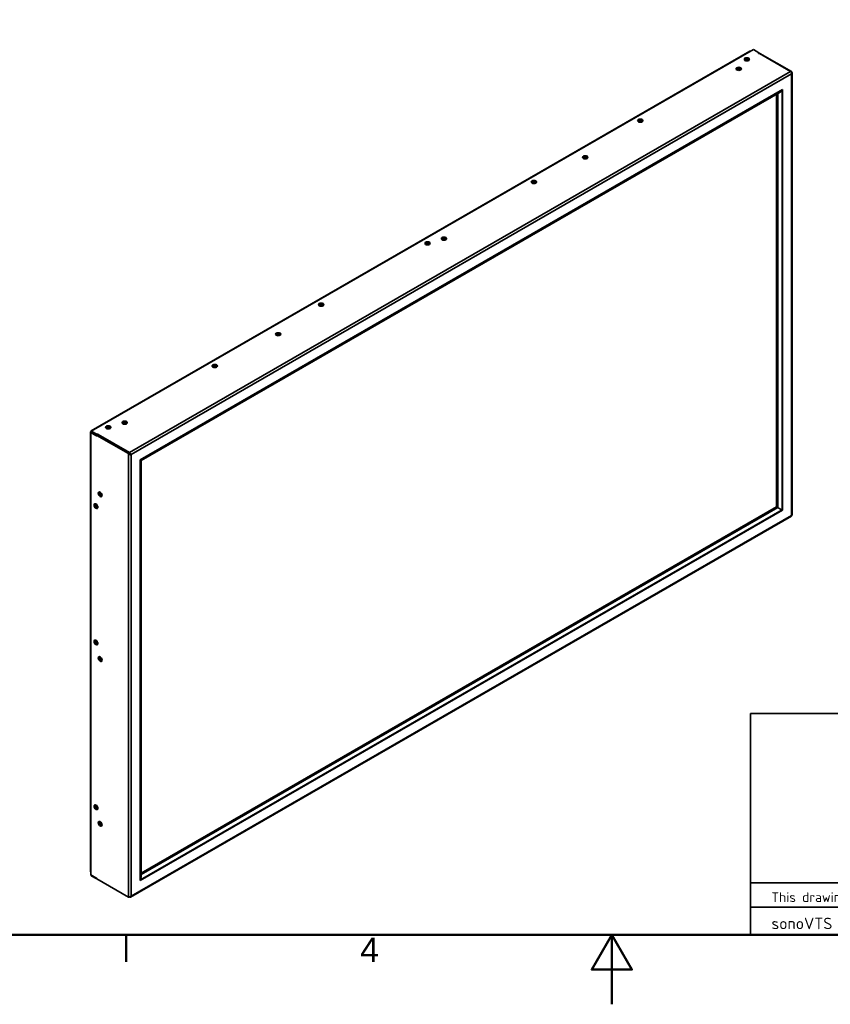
# Model space of a CAD drawing. Header units: millimetres. Extents: x 0 to 3360, y 0 to 2376.
# Tile 10 of 19: x 997 to 1932, y 0 to 1135. Entities that reach past the tile are written whole.
import ezdxf

# ---------------------------------------------------------------- set-up
doc = ezdxf.new("R2010")
doc.units = ezdxf.units.MM
doc.header["$LTSCALE"] = 8
for name, color, linetype, lineweight in [('Rahmen_0', 7, 'Continuous', 50), ('Rahmen_2', 7, 'Continuous', 50), ('Sichtbare Kanten(ISO)', 7, 'Continuous', 35), ('Sichtbare tangentiale Kanten(ISO)', 7, 'Continuous', 35), ('Skizziergeometrie(ISO)', 7, 'Continuous', 35), ('Symbole(ISO)', 7, 'Continuous', 18)]:
    doc.layers.add(name, color=color, linetype=linetype, lineweight=lineweight)
doc.styles.add('Aktuell-BSI', font='arial.ttf')
doc.styles.add('Aktuell-ISO', font='arial.ttf')
doc.styles.add('Textstil28', font='arial.ttf')
doc.styles.add('Textstil29', font='arial.ttf')
doc.styles.add('Textstil9', font='arial.ttf')

# ---------------------------------------------------------------- blocks, each defined once
blk = doc.blocks.new('Ränder Standardrahmen')
at = {"layer": 'Rahmen_0'}
blk.add_line((140, 10), (140, 6.1), dxfattribs=at)
at = {"layer": 'Rahmen_0', "flags": 128}
for points in [[(10, 10), (10, 287), (410, 287), (410, 10), (10, 10)], [(210, 0), (210, 10), (207.11, 5), (212.89, 5), (210, 10)]]:
    blk.add_lwpolyline(points, dxfattribs=at)
at = {"layer": 'Rahmen_2', "insert": (173.71, 6.1), "char_height": 3.5, "attachment_point": 7, "style": 'Aktuell-BSI'}
blk.add_mtext('4', dxfattribs=at)
blk = doc.blocks.new('Schriftfelder Kundenansicht englisch')
at = {"layer": 'Skizziergeometrie(ISO)'}
for p, q in [((89.84, 95.82), (269.84, 95.82)), ((89.84, 95.82), (89.84, 63.94)), ((123.34, 95.82), (123.34, 71.44)), ((159.96, 95.82), (159.96, 87.69)), ((196.59, 95.82), (196.59, 87.69)), ((233.21, 95.82), (233.21, 87.69)), ((269.84, 63.94), (269.84, 95.82)), ((123.34, 87.69), (269.84, 87.69)), ((196.59, 87.69), (196.59, 71.44)), ((196.59, 79.57), (269.84, 79.57)), ((269.84, 71.44), (89.84, 71.44)), ((89.84, 67.94), (269.84, 67.94)), ((89.84, 63.94), (269.84, 63.94))]:
    blk.add_line(p, q, dxfattribs=at)
at = {"layer": 'Symbole(ISO)', "color": 7, "style": 'Aktuell-ISO'}
for s, insert, char_height, width, attachment_point in [('\\fArial|b0|i0;\\H1.2500;Created by:', (124.84, 94.82), 1.25, 31.1332, 1), ('\\fArial|b0|i0;\\H1.2500;Approved by:', (161.46, 94.82), 1.25, 31.1332, 1), ('\\fArial|b0|i0;\\H1.2500;Released on:', (198.09, 94.82), 1.25, 31.1332, 1), ('\\fArial|b0|i0;\\H1.2500;Drawing number:', (234.71, 94.82), 1.25, 31.1332, 1), ('\\fArial|b0|i0;\\H1.2500;Model name:', (124.84, 86.69), 1.25, 31.1332, 1), ('\\fArial|b0|i0;\\H1.2500;Article number:', (198.09, 86.69), 1.25, 31.1332, 1), ('\\fArial|b0|i0;\\H1.2500;Dokument type:', (198.09, 78.57), 1.25, 31.1332, 1), ('\\fISOCPEUR|b0|i0;\\H1.4000;This drawing may neither be copied nor made accessible to third parties without prior written approval of sonoVTS GmbH.', (92.84, 69.17), 1.4, 243.7378, 4)]:
    blk.add_mtext(s, dxfattribs=dict(at, insert=insert, char_height=char_height, width=width, attachment_point=attachment_point))
at = {"layer": 'Symbole(ISO)', "color": 7, "insert": (92.84, 65.34), "char_height": 1.65, "attachment_point": 4, "style": 'Aktuell-ISO'}
blk.add_mtext('\\fISOCPEUR|b0|i0;\\H1.6500;sonoVTS GmbH\\fISOCPEUR|b0|i0;\\H1.6500;  headquarters: Kapellenstrasse 11  85622 Feldkirchen         branch Hohenkammer: Am Königholz Ost 4  85411 Hohenkammer            www.sonovts.de', dxfattribs=at)
at = {"layer": 'Symbole(ISO)', "color": 7}
for tag, p, height, style in [('KONSTRUKTEUR_001', (124.56, 89.7), 3, 'Textstil28'), ('KONTROLLIERT_VON_001', (161.19, 89.7), 3, 'Textstil28'), ('KONTROLLDATUM_001', (197.96, 89.68), 3, 'Textstil28'), ('DATEINAME_001', (234.55, 89.22), 1.5, 'Textstil29'), ('Artikelnummer_001', (198.09, 81.05), 3.5, 'Textstil9'), ('BAUTEILNUMMER_001', (124.46, 79.19), 3.5, 'Textstil9'), ('costumers_view_001', (197.92, 73.45), 3, 'Textstil28')]:
    blk.add_attdef(tag, p, '', height=height, dxfattribs=dict(at, style=style))

msp = doc.modelspace()

# ---------------------------------------------------------------- linework, layer by layer
at = {"layer": 'Sichtbare Kanten(ISO)'}
for p, q in [((1079.67, 660.52), (1843.28, 1100.25)), ((1839.2, 1098.2), (1079.67, 660.81)), ((1843.28, 1100.25), (1849.64, 1096.59)), ((1849.64, 1096.26), (1849.29, 1096.06)), ((1849.76, 1095.69), (1849.76, 1096.42)), ((1849.79, 1095.84), (1849.76, 1095.86)), ((1850.16, 1095.63), (1886.13, 1074.92)), ((1850.2, 1095.61), (1850.68, 1095.89)), ((1887.22, 1074.94), (1850.88, 1095.87)), ((1887.22, 1074.94), (1886.56, 1074.56)), ((1886.8, 1074.24), (1887.68, 1074.13)), ((1886.96, 1073.96), (1887.68, 1074.13)), ((1887.84, 1073.3), (1887.14, 1073.53)), ((1887.19, 1073.3), (1887.84, 1073.3)), ((1887.84, 1073.3), (1887.22, 1073.16)), ((1887.68, 1072.6), (1887.27, 1072.7)), ((1887.68, 1072.6), (1887.27, 1072.64)), ((1887.84, 1073.3), (1887.84, 563.82)), ((1876.79, 1054.02), (1135.96, 627.4)), ((1136.46, 627.13), (1876.29, 1053.17)), ((1137.09, 626.76), (1873.99, 1051.11)), ((1870.07, 573.25), (1870.07, 1048.85)), ((1870.07, 573.25), (1870.07, 1048.85)), ((1871.48, 572.43), (1871.48, 1049.67)), ((1875.8, 1053.45), (1876.29, 1053.17)), ((1875.8, 1053.45), (1876.29, 1053.17)), ((1876.29, 569.65), (1876.29, 1053.17)), ((1876.79, 569.38), (1876.79, 1054.02)), ((1648.5, 974.4), (1648.5, 976.02)), ((1649.92, 976.06), (1649.92, 974.37)), ((1650.27, 975.98), (1650.27, 974.43)), ((1647.44, 975.48), (1647.44, 974.71)), ((1651.33, 974.78), (1651.33, 975.3)), ((1590.52, 946), (1590.52, 945.83)), ((1590.87, 945.95), (1590.87, 945.86)), ((1466.78, 875.3), (1466.78, 875.21)), ((1467.84, 875.18), (1467.84, 875.35)), ((1484.81, 880.81), (1484.81, 881.88)), ((1486.22, 882.3), (1486.22, 880.55)), ((1486.58, 882.31), (1486.58, 880.54)), ((1487.64, 880.68), (1487.64, 882.1)), ((1294.24, 772.07), (1294.24, 770.56)), ((1294.6, 772.16), (1294.6, 770.5)), ((1295.66, 770.47), (1295.66, 772.2)), ((1297.07, 771.66), (1297.07, 770.8)), ((1116.41, 669.69), (1116.41, 668.87)), ((1116.76, 669.94), (1116.76, 668.74)), ((1117.82, 668.53), (1117.82, 670.26)), ((1119.23, 670.14), (1119.23, 668.61)), ((1119.59, 670.01), (1119.59, 668.69)), ((1078.88, 659.45), (1078.88, 153.1)), ((1079.71, 659.27), (1079.14, 658.95)), ((1079.14, 658.95), (1085.12, 655.5)), ((1079.14, 149.21), (1079.14, 658.95)), ((1079.49, 660), (1079.67, 659.9)), ((1086.03, 656.85), (1079.67, 660.52)), ((1079.67, 660.52), (1079.67, 659.29)), ((1079.67, 659.29), (1086.03, 655.63)), ((1085.93, 654.96), (1085.93, 655.36)), ((1086.01, 655.55), (1087.07, 656.16)), ((1086.21, 655.53), (1122.56, 634.6)), ((1086.95, 657.06), (1086.6, 656.85)), ((1123.62, 635.21), (1087.27, 656.14)), ((1087.57, 655.97), (1087.57, 656.72)), ((1123.65, 635.84), (1087.69, 656.55)), ((1123.65, 635.1), (1123.65, 635.84)), ((1122.56, 634.6), (1123.62, 635.21)), ((1122.56, 634.6), (1123.81, 634.71)), ((1123.24, 633.91), (1123.81, 634.71)), ((1123.78, 634.78), (1124.25, 635.4)), ((1123.81, 634.71), (1124.04, 633.46)), ((1123.88, 634.59), (1124.25, 635.4)), ((1124.04, 634.33), (1124.85, 633.32)), ((1124.04, 633.46), (1124.04, 634.33)), ((1124.25, 635.4), (1124.07, 634.37)), ((1124.07, 634.37), (1124.82, 634.8)), ((1124.27, 634.12), (1125.53, 633.5)), ((1124.27, 634.12), (1124.85, 633.32)), ((1124.82, 634.8), (1124.28, 634.23)), ((1125.26, 634.13), (1124.28, 634.23)), ((1125.26, 634.13), (1124.47, 634.11)), ((1125.53, 633.5), (1124.47, 634.11)), ((1135.96, 627.4), (1135.96, 142.76)), ((1136.46, 627.13), (1135.97, 627.41)), ((1135.97, 627.41), (1136.46, 627.13)), ((1136.46, 143.61), (1136.46, 627.13)), ((1137.09, 146.62), (1137.09, 626.76)), ((1135.96, 142.76), (1876.79, 569.38)), ((1876.29, 569.65), (1136.46, 143.61)), ((1137.09, 151.15), (1870.07, 573.25)), ((1137.09, 151.15), (1870.07, 573.25)), ((1871.48, 572.43), (1137.09, 149.52)), ((1876.29, 569.67), (1876.79, 569.38)), ((1124.81, 123.53), (1887.06, 562.48)), ((1085.12, 145.76), (1079.14, 149.21)), ((1079.67, 148.9), (1079.67, 148.24)), ((1079.67, 148.24), (1086.03, 144.58)), ((1085.32, 145.74), (1085.59, 145.9)), ((1085.93, 144.97), (1085.93, 145.38)), ((1122.56, 123.55), (1086.21, 144.48)), ((1135.96, 143.9), (1136.46, 143.61)), ((1136.46, 143.61), (1135.96, 143.9)), ((1123.36, 123.74), (1123.65, 123.57)), ((1123.65, 123.57), (1123.65, 123.82)), ((1124.25, 123.39), (1124.01, 123.96)), ((1124.25, 123.39), (1124.07, 123.99)), ((1124.38, 124.09), (1124.82, 123.53)), ((1124.82, 123.53), (1124.47, 124.13)), ((1124.59, 124.18), (1124.82, 123.53)), ((1124.92, 124.34), (1125.26, 123.98))]:
    msp.add_line(p, q, dxfattribs=at)
for centre, major_axis, ratio in [((1835.67, 1088.95), (-3.05, 0), 0.5758617), ((1826.34, 1078.04), (-3.05, 0), 0.5758617), ((1712.85, 1018.22), (-3.05, 0), 0.5758617), ((1649.32, 976.1), (-3.05, 0), 0.5758617), ((1590.17, 947.57), (-3.05, 0), 0.5758617), ((1467.48, 876.92), (-3.05, 0), 0.5758617), ((1486.43, 882.3), (-3.05, 0), 0.5758617), ((1344.8, 806.27), (-3.05, 0), 0.5758617), ((1295.27, 772.21), (-3.05, 0), 0.5758617), ((1222.12, 735.63), (-3.05, 0), 0.5758617), ((1118.24, 670.27), (-3.05, 0), 0.5758617), ((1099.29, 664.9), (-3.05, 0), 0.5758617), ((1089.96, 587.68), (-1.52, 2.64), 0.5780931), ((1085.15, 574.1), (-1.52, 2.64), 0.5780931), ((1085.15, 416.97), (-1.52, 2.64), 0.5780931), ((1089.96, 397.85), (-1.52, 2.64), 0.5780931), ((1085.15, 227.13), (-1.52, 2.64), 0.5780931), ((1089.96, 208.01), (-1.52, 2.64), 0.5780931)]:
    msp.add_ellipse(centre, major_axis=major_axis, ratio=ratio, dxfattribs=at)
for centre, major_axis, ratio, start_param, end_param in [((1835.67, 1088.75), (-3.05, 0), 0.5758617, 3.1998097, 6.2249683), ((1835.67, 1088.01), (2.15, 0), 0.5758617, 5.9921494, 9.7158138), ((1849.57, 1095.89), (-0.4, 0), 0.5758617, 5.4977871, 8.254983), ((1849.36, 1096.42), (0.4, 0), 0.5758617, 5.4977871, 7.0685835), ((1849.88, 1095.47), (-0.4, 0), 0.5758617, 3.9269908, 5.1133904), ((1849.79, 1095.52), (0.2, -0.347), 0.5780931, 1.7621852, 2.3581282), ((1850.88, 1095.54), (-0.2, 0.347), 0.5780931, 5.4997209, 6.2831853), ((1826.34, 1077.83), (-3.05, 0), 0.5758617, 3.1998097, 6.2249683), ((1826.34, 1077.1), (2.15, 0), 0.5758617, 5.9921494, 9.7158138), ((1826.34, 1076.81), (-2.15, 0), 0.5758617, 3.2574078, 6.1673701), ((1835.67, 1087.72), (-2.15, 0), 0.5758617, 3.2574078, 6.1673701), ((1835.67, 1087.4), (2.12, 0), 0.5758617, 0.2289107, 2.9126819), ((1835.67, 1086.17), (2.13, 0), 0.5758617, 1.125341, 2.0162516), ((1886.13, 1073.21), (0.97, -1.86), 0.5472732, 1.9888759, 2.381575), ((1886.1, 1073.19), (0.76, -1.98), 0.5225166, 1.6534006, 2.0460997), ((1885.89, 1073.07), (-0.53, 2.08), 0.6181876, 4.4925406, 4.8852396), ((1885.74, 1074.09), (-1.71, 1.79), 0.6816546, 4.1552312, 4.5479303), ((1885.89, 1073.07), (-0.43, 2.12), 0.6186871, 4.1325732, 4.5252723), ((1885.74, 1072.98), (-2.09, -0.27), 0.6437366, 2.2745721, 2.6672711), ((1885.74, 1073.66), (-1.6, 1.62), 0.8421217, 3.8476089, 4.2403079), ((1885.74, 1073.07), (-2.01, -0.75), 0.8162265, 2.4533819, 2.846081), ((1874, 1056.31), (-3.19, -5.51), 0.5769785, 0.7844313, 1.3208653), ((1874, 1056.31), (-3.19, -5.51), 0.5769785, 0.7844313, 1.3208653), ((1712.85, 1018.02), (-3.05, 0), 0.5758617, 3.1998097, 6.2249683), ((1712.85, 1017.28), (2.15, 0), 0.5758617, 5.9921494, 9.7158138), ((1712.85, 1016.99), (-2.15, 0), 0.5758617, 3.2574078, 6.1673701), ((1712.85, 1016.67), (2.13, 0), 0.5758617, 0.2289107, 2.9126819), ((1712.85, 1015.44), (2.13, 0), 0.5758617, 1.125341, 2.0162516), ((1649.32, 975.89), (-3.05, 0), 0.5758617, 3.1998097, 6.2249683), ((1649.32, 975.16), (2.15, 0), 0.5758617, 5.9921494, 9.7158138), ((1649.32, 974.87), (-2.15, 0), 0.5758617, 3.2574078, 6.1673701), ((1590.17, 947.37), (-3.05, 0), 0.5758617, 3.1998097, 6.2249683), ((1590.17, 946.63), (2.15, 0), 0.5758617, 5.9921494, 9.7158138), ((1590.17, 946.35), (-2.15, 0), 0.5758617, 3.2574078, 6.1673701), ((1590.17, 946.02), (2.13, 0), 0.5758617, 0.2289107, 2.9126819), ((1590.17, 944.79), (2.12, 0), 0.5758617, 1.125341, 2.0162516), ((1467.48, 876.72), (-3.05, 0), 0.5758617, 3.1998097, 6.2249683), ((1467.48, 875.98), (2.15, 0), 0.5758617, 5.9921494, 9.7158138), ((1467.48, 875.7), (-2.15, 0), 0.5758617, 3.2574078, 6.1673701), ((1467.48, 875.37), (2.13, 0), 0.5758617, 0.2289107, 2.9126819), ((1467.48, 874.14), (2.12, 0), 0.5758617, 1.125341, 2.0162516), ((1486.43, 882.09), (-3.05, 0), 0.5758617, 3.1998097, 6.2249683), ((1486.43, 881.36), (2.15, 0), 0.5758617, 5.9921494, 9.7158138), ((1486.43, 881.07), (-2.15, 0), 0.5758617, 3.2574078, 6.1673701), ((1344.8, 806.07), (-3.05, 0), 0.5758617, 3.1998097, 6.2249683), ((1344.8, 805.33), (2.15, 0), 0.5758617, 5.9921494, 9.7158138), ((1344.8, 805.05), (-2.15, 0), 0.5758617, 3.2574078, 6.1673701), ((1344.8, 804.72), (2.12, 0), 0.5758617, 0.2289107, 2.9126819), ((1344.8, 803.5), (2.13, 0), 0.5758617, 1.125341, 2.0162516), ((1295.27, 772.01), (-3.05, 0), 0.5758617, 3.1998097, 6.2249683), ((1295.27, 771.27), (2.15, 0), 0.5758617, 5.9921494, 9.7158138), ((1295.27, 770.99), (-2.15, 0), 0.5758617, 3.2574078, 6.1673701), ((1222.12, 735.42), (-3.05, 0), 0.5758617, 3.1998097, 6.2249683), ((1222.12, 734.69), (2.15, 0), 0.5758617, 5.9921494, 9.7158138), ((1222.12, 734.4), (-2.15, 0), 0.5758617, 3.2574078, 6.1673701), ((1222.12, 734.07), (2.13, 0), 0.5758617, 0.2289107, 2.9126819), ((1222.12, 732.85), (2.12, 0), 0.5758617, 1.125341, 2.0162516), ((1118.24, 670.07), (-3.05, 0), 0.5758617, 3.1998097, 6.2249683), ((1118.24, 669.33), (2.15, 0), 0.5758617, 5.9921494, 9.7158138), ((1118.24, 669.05), (-2.15, 0), 0.5758617, 3.2574078, 6.1673701), ((1099.29, 664.69), (-3.05, 0), 0.5758617, 3.1998097, 6.2249683), ((1099.29, 663.96), (2.15, 0), 0.5758617, 5.9921494, 9.7158138), ((1099.29, 663.67), (-2.15, 0), 0.5758617, 3.2574078, 6.1673701), ((1099.29, 663.34), (2.12, 0), 0.5758617, 0.2289107, 2.9126819), ((1099.29, 662.12), (2.12, 0), 0.5758617, 1.125341, 2.0162516), ((1085.12, 655.18), (-0.2, 0.347), 0.5780931, 4.3133213, 5.4997209), ((1085.65, 655.12), (0.2, -0.347), 0.5780931, 4.3133213, 7.0705172), ((1086.21, 655.2), (-0.2, 0.347), 0.5780931, 5.4997209, 7.0705172), ((1086.32, 657.02), (0.4, 0), 0.5758617, 3.9269908, 5.4977871), ((1086.32, 655.79), (-0.4, 0), 0.5758617, 0.7853982, 0.9915076), ((1087.24, 656.9), (0.4, 0), 0.5758617, 5.8821839, 8.6393798), ((1087.27, 655.81), (-0.2, 0.347), 0.5780931, 5.4997209, 6.2831853), ((1087.97, 656.72), (-0.4, 0), 0.5758617, 5.8821839, 7.0685835), ((1123.65, 634.13), (1.13, -1.77), 0.6073427, 1.9365438, 2.3292429), ((1124.04, 635.03), (-1.9, 1.61), 0.5503182, 1.2221511, 1.6148502), ((1124.04, 635.03), (-1.94, 1.4), 0.5754518, 1.5716461, 1.9643451), ((1124.04, 635.45), (0.39, -1.36), 0.336149, 4.7965619, 5.189261), ((1124.04, 634.67), (0.579, -0.993), 0.1567747, 4.5822293, 4.9749284), ((1123.68, 634.14), (0.61, -0.291), 0.5836582, 1.1902833, 1.3571617), ((1124.04, 634.43), (-0.598, 0.585), 0.0912037, 1.6598008, 2.0524999), ((1124.04, 634.67), (-2.05, 0.87), 0.5115832, 1.7834426, 2.1761417), ((1123.77, 634.19), (0.69, -0.264), 0.382044, 0.8784122, 1.2711113), ((1123.77, 634.19), (-1.37, 1.62), 0.5659968, 4.6128148, 5.0055139), ((1124.04, 634.35), (-0.598, 0.171), 0.2953228, 2.0476002, 2.4402993), ((1123.89, 634.26), (-0.674, 0.297), 0.1945251, 3.7872125, 4.1799116), ((1123.89, 634.26), (-1.45, 1.58), 0.4907292, 4.2124792, 4.6051782), ((1124.04, 634.43), (-2.09, 0.28), 0.528969, 2.0346748, 2.4273739), ((1124.04, 634.35), (-1.38, 1.62), 0.4156852, 3.852544, 4.2452431), ((1132.59, 629.36), (-4.5, 2.6), 0.0016725, 3.142559, 3.6770598), ((1132.59, 629.36), (-4.5, 2.6), 0.0016725, 3.1425596, 3.6770599), ((1090.14, 587.78), (1.52, -2.64), 0.5780931, 3.1994728, 6.2253052), ((1090.77, 588.15), (-1.07, 1.86), 0.5780931, 5.9858061, 9.7221572), ((1091.02, 588.29), (1.07, -1.86), 0.5780931, 3.2567354, 6.1680426), ((1085.33, 574.2), (-1.52, 2.64), 0.5780931, 0.0578801, 3.0837125), ((1085.96, 574.57), (1.07, -1.86), 0.5780931, 2.8442135, 6.5805645), ((1086.21, 574.71), (-1.07, 1.86), 0.5780931, 0.1151427, 3.0264499), ((1086.49, 574.87), (-1.06, 1.84), 0.5780931, 0.227283, 2.9143097), ((1087.56, 575.48), (-1.06, 1.84), 0.5780931, 1.1072948, 2.0342979), ((1874, 570.97), (-4.5, 2.6), 0.0016725, 4.1788556, 5.3066628), ((1874, 570.97), (-4.5, 2.6), 0.0016725, 4.1788556, 5.3066628), ((1885.89, 564.23), (-1.2, 1.73), 0.4084652, 3.1093505, 3.5020496), ((1886.01, 564.3), (-1.05, 1.82), 0.4570382, 3.1414574, 3.1433911), ((1885.74, 564.06), (-2.1, 0.11), 0.4782847, 2.3810145, 2.7737136), ((1885.89, 564.23), (-1.22, 1.72), 0.3778331, 3.4999797, 3.8926788), ((1885.74, 564.06), (-2.1, 0.26), 0.2965875, 2.7859763, 3.1786753), ((1085.33, 417.07), (-1.52, 2.64), 0.5780931, 0.0578801, 3.0837125), ((1085.96, 417.43), (1.07, -1.86), 0.5780931, 2.8442135, 6.5805645), ((1086.21, 417.58), (-1.07, 1.86), 0.5780931, 0.1151427, 3.0264499), ((1086.49, 417.74), (-1.06, 1.84), 0.5780931, 0.227283, 2.9143097), ((1087.56, 418.35), (-1.06, 1.84), 0.5780931, 1.1072948, 2.0342979), ((1090.14, 397.95), (-1.52, 2.64), 0.5780931, 0.0578801, 3.0837125), ((1090.77, 398.31), (1.07, -1.86), 0.5780931, 2.8442135, 6.5805645), ((1091.02, 398.46), (-1.07, 1.86), 0.5780931, 0.1151427, 3.0264499), ((1085.33, 227.23), (-1.52, 2.64), 0.5780931, 0.0578801, 3.0837125), ((1085.96, 227.6), (1.07, -1.86), 0.5780931, 2.8442135, 6.5805645), ((1086.21, 227.74), (-1.07, 1.86), 0.5780931, 0.1151427, 3.0264499), ((1086.49, 227.91), (-1.06, 1.84), 0.5780931, 0.227283, 2.9143097), ((1087.56, 228.52), (-1.06, 1.84), 0.5780931, 1.1072948, 2.0342979), ((1090.14, 208.11), (1.52, -2.64), 0.5780931, 3.1994728, 6.2253052), ((1090.77, 208.48), (-1.07, 1.86), 0.5780931, 5.9858061, 9.7221572), ((1091.02, 208.62), (1.07, -1.86), 0.5780931, 3.2567354, 6.1680426), ((1085.12, 146.09), (0.2, -0.347), 0.5780931, 5.4997209, 6.6861204), ((1085.65, 145.54), (-0.2, 0.347), 0.5780931, 3.9289245, 6.6861204), ((1086.21, 144.81), (0.2, -0.347), 0.5780931, 3.9289245, 5.4997209), ((1086.32, 144.74), (-0.4, 0), 0.5758617, 0.7853981, 1.091669), ((1132.59, 144.02), (3.19, 5.51), 0.5769785, 4.9642537, 5.498754), ((1132.59, 144.02), (-3.19, -5.51), 0.5769785, 1.822661, 2.3571613), ((1124.04, 124.41), (2.1, 0.81), 0.1786263, 3.858203, 4.2509021), ((1124.04, 125.19), (-2.03, -1.22), 0.4538759, 0.9108609, 1.30356), ((1123.65, 125.29), (-1.13, 1.77), 0.6073427, 2.3292429, 2.721942), ((1124.04, 125.42), (-2.02, -0.96), 0.6100979, 1.2887789, 1.681478), ((1123.68, 125.3), (-1.21, 1.72), 0.6872439, 2.6906314, 3.0833305), ((1123.89, 125.42), (-0.76, 1.97), 0.737396, 3.2570777, 3.6497768), ((1124.04, 125.42), (-2.09, -0.32), 0.6068292, 1.870182, 2.2628811), ((1123.89, 125.42), (-0.67, 2.01), 0.7627704, 3.6884333, 4.0811324)]:
    msp.add_ellipse(centre, major_axis=major_axis, ratio=ratio, start_param=start_param, end_param=end_param, dxfattribs=at)
for points, knots in [([(1839.2, 1098.2), (1839.27, 1098.24), (1839.34, 1098.27), (1839.48, 1098.31), (1839.56, 1098.33), (1839.72, 1098.34), (1839.8, 1098.34), (1839.89, 1098.33), (1839.91, 1098.32), (1839.93, 1098.32)], [0.50601885, 0.50601885, 0.50601885, 0.50601885, 0.6, 0.6, 0.7, 0.7, 0.8, 0.8, 0.8203366, 0.8203366, 0.8203366, 0.8203366]), ([(1079.49, 660), (1079.42, 659.98), (1079.35, 659.95), (1079.22, 659.89), (1079.16, 659.86), (1079.06, 659.79), (1079.02, 659.76), (1078.95, 659.68), (1078.93, 659.64), (1078.89, 659.55), (1078.88, 659.5), (1078.88, 659.41), (1078.89, 659.36), (1078.92, 659.26), (1078.94, 659.21), (1079.01, 659.11), (1079.05, 659.06), (1079.12, 658.99), (1079.14, 658.97), (1079.16, 658.96)], [0, 0, 0, 0, 0.1, 0.1, 0.2, 0.2, 0.3, 0.3, 0.4, 0.4, 0.5, 0.5, 0.6, 0.6, 0.7, 0.7, 0.8, 0.8, 0.83463885, 0.83463885, 0.83463885, 0.83463885]), ([(1080.2, 660.82), (1080.19, 660.83), (1080.17, 660.83), (1080.09, 660.85), (1080.03, 660.87), (1079.9, 660.87), (1079.85, 660.87), (1079.75, 660.85), (1079.7, 660.83), (1079.62, 660.78), (1079.58, 660.75), (1079.52, 660.67), (1079.5, 660.63), (1079.47, 660.53), (1079.46, 660.47), (1079.45, 660.35), (1079.45, 660.29), (1079.46, 660.15), (1079.47, 660.08), (1079.49, 660)], [0.17967028, 0.17967028, 0.17967028, 0.17967028, 0.2, 0.2, 0.3, 0.3, 0.4, 0.4, 0.5, 0.5, 0.6, 0.6, 0.7, 0.7, 0.8, 0.8, 0.9, 0.9, 1, 1, 1, 1]), ([(1079.14, 152.41), (1079.13, 152.42), (1079.12, 152.44), (1079.05, 152.52), (1079.01, 152.59), (1078.94, 152.73), (1078.92, 152.8), (1078.89, 152.95), (1078.88, 153.03), (1078.88, 153.1)], [0.17627862, 0.17627862, 0.17627862, 0.17627862, 0.2, 0.2, 0.3, 0.3, 0.4, 0.4, 0.49521256, 0.49521256, 0.49521256, 0.49521256])]:
    msp.add_open_spline(points, degree=3, knots=knots, dxfattribs=at)
at = {"layer": 'Sichtbare tangentiale Kanten(ISO)'}
for p, q in [((1849.29, 1095.73), (1849.29, 1096.06)), ((1849.64, 1095.67), (1849.64, 1096.26)), ((1849.76, 1095.83), (1849.79, 1095.84)), ((1850.88, 1095.87), (1850.31, 1095.55)), ((1123.65, 635.84), (1886.13, 1074.92)), ((1887.22, 1072.13), (1125.53, 633.5)), ((1887.22, 563.29), (1887.22, 1072.13)), ((1085.12, 655.5), (1085.69, 655.83)), ((1085.95, 655.47), (1085.38, 655.15)), ((1086.03, 655.63), (1086.03, 656.85)), ((1087.27, 656.14), (1086.21, 655.53)), ((1086.6, 656.85), (1086.6, 655.89)), ((1086.95, 656.09), (1086.95, 657.06)), ((1087.69, 656.55), (1087.69, 655.9)), ((1122.56, 634.6), (1122.56, 123.55)), ((1125.53, 633.5), (1125.53, 124.65)), ((1887.22, 563.29), (1125.53, 124.65)), ((1085.38, 145.82), (1085.54, 145.91)), ((1086.03, 144.58), (1086.03, 144.65))]:
    msp.add_line(p, q, dxfattribs=at)

# ---------------------------------------------------------------- block references
at = {"xscale": 8, "yscale": 8, "zscale": 8}
msp.add_blockref('Ränder Standardrahmen', (0, 0), dxfattribs=at)
msp.add_blockref('Schriftfelder Kundenansicht englisch', (1121.3, -431.55), dxfattribs=at).add_auto_attribs({'Artikelnummer_001': 'A15843', 'costumers_view_001': 'costumers view', 'DATEINAME_001': 'PDP 47-B costumer view.idw', 'KONTROLLDATUM_001': '25.02.2016', 'KONTROLLIERT_VON_001': 'brpez', 'BAUTEILNUMMER_001': 'PDP 47W-B', 'KONSTRUKTEUR_001': 'bh'})

doc.saveas('drawing.dxf')
